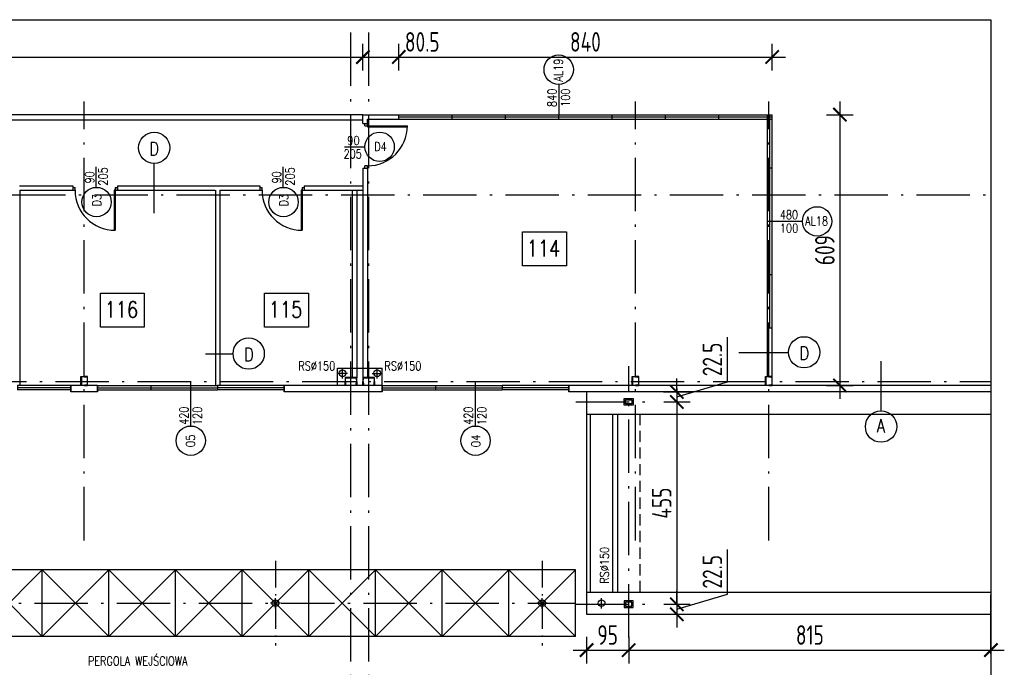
# Model space of a CAD drawing. Extents: x 153948 to 285449, y -89387 to -60195.
# Tile 22 of 101: x 253375 to 255590, y -88608 to -87152. Entities that reach past the tile are written whole.
import ezdxf
from ezdxf.enums import TextEntityAlignment as Align

# ---------------------------------------------------------------- set-up
doc = ezdxf.new("R2010")
doc.units = 0
doc.header["$LTSCALE"] = 100
doc.header["$MEASUREMENT"] = 0
doc.header["$PDMODE"] = 1
doc.linetypes.add('ACAD_ISO10W100', pattern=[18.5, 12, -3, 0.5, -3])
doc.linetypes.add('DASHED2', pattern=[0.375, 0.25, -0.125])
doc.layers.get('0').update_dxf_attribs({"linetype": 'CONTINUOUS'})
doc.layers.get('DEFPOINTS').update_dxf_attribs({"linetype": 'CONTINUOUS'})
for name, color, linetype in [('1', 2, 'CONTINUOUS'), ('ALUMINIUM', 5, 'CONTINUOUS'), ('DRZWI', 5, 'CONTINUOUS'), ('K-STA', 2, 'CONTINUOUS'), ('NADPROŻA', 8, 'DASHED2'), ('OBRYS', 8, 'CONTINUOUS'), ('OKNA', 5, 'CONTINUOUS'), ('OPIS-POM', 2, 'CONTINUOUS'), ('OSIE', 8, 'ACAD_ISO10W100'), ('PANELE', 3, 'CONTINUOUS'), ('R-----OP', 2, 'CONTINUOUS'), ('RYNNY', 2, 'CONTINUOUS'), ('SCIANY-GK', 11, 'CONTINUOUS'), ('WIDOK', 11, 'CONTINUOUS'), ('WYMIARY', 1, 'CONTINUOUS')]:
    doc.layers.add(name, color=color, linetype=linetype)
doc.styles.add('DYBY-NORMALNY-0-8-N', font='ROMANS.SHX', dxfattribs={"width": 0.8})
doc.styles.add('STYLE2', font='isocp.shx', dxfattribs={"width": 0.8})
doc.dimstyles.new('KRESKI_100', dxfattribs={"dimscale": 20, "dimtxt": 2.2, "dimasz": 1.5, "dimexe": 1.5, "dimexo": 1.5, "dimgap": 0.6, "dimtad": 1, "dimdec": 1, "dimrnd": 0.5, "dimdsep": 46, "dimtxsty": 'STYLE2', "dimblk1": 'ARCHTICK', "dimblk2": 'ARCHTICK', "dimsah": 1, "dimcen": 2.5, "dimdle": 1.5, "dimclrd": 10, "dimclre": 10, "dimclrt": 15, "dimadec": 0, "dimazin": 0, "dimtfac": 1, "dimtdec": 1, "dimtmove": 1, "dimatfit": 3, "dimldrblk": 'ARCHTICK', "dimfxl": 1.5, "dimfxlon": 1, "dimtolj": 1, "dimtzin": 0, "dimarcsym": 0})

# ---------------------------------------------------------------- blocks, each defined once
blk = doc.blocks.new('SC200X2')
at = {"layer": '1'}
for points in [[(-10, 7.5), (-10, 0), (-9.7, 0, 0.391021), (-9.1, 0.6), (-8.7, 5.6, -0.391021), (-7.6, 6.6), (7.6, 6.6, -0.391021), (8.7, 5.6), (9.1, 0.6, 0.391021), (9.7, 0), (10, 0), (10, 7.5)], [(-10, -7.5), (-10, 0), (-9.7, 0, -0.391021), (-9.1, -0.6), (-8.7, -5.6, 0.391021), (-7.6, -6.6), (7.6, -6.6, 0.391021), (8.7, -5.6), (9.1, -0.6, -0.391021), (9.7, 0), (10, 0), (10, -7.5)]]:
    blk.add_lwpolyline(points, format="xyb", close=True, dxfattribs=at)
blk = doc.blocks.new('SC260X2')
at = {"layer": '1'}
for points in [[(-13, 9), (-13, 0), (-12.4, 0), (-12.1, 7, -0.401015), (-11.1, 7.9), (11.1, 7.9, -0.401015), (12.1, 7), (12.4, 0), (13, 0), (13, 9)], [(-13, -9), (-13, 0), (-12.4, 0), (-12.1, -7, 0.401015), (-11.1, -7.9), (11.1, -7.9, 0.401015), (12.1, -7), (12.4, 0), (13, 0), (13, -9)]]:
    blk.add_lwpolyline(points, format="xyb", close=True, dxfattribs=at)
blk = doc.blocks.new('O120')
at = {"layer": 'OKNA', "ltscale": 0.1}
for p, q in [((0, 10), (120, 10)), ((0, 10), (0, 0)), ((0, 5), (120, 5)), ((0, 0), (120, 0)), ((120, 10), (120, 0))]:
    blk.add_line(p, q, dxfattribs=at)
blk = doc.blocks.new('O150')
at = {"layer": 'OKNA', "ltscale": 0.1}
for p, q in [((0, 0), (150, 0)), ((0, 0), (0, -10)), ((150, 0), (150, -10)), ((0, -5), (150, -5)), ((0, -10), (150, -10))]:
    blk.add_line(p, q, dxfattribs=at)
blk = doc.blocks.new('D100')
at = {"layer": 'ALUMINIUM'}
for p, q in [((0, 0), (0, -6)), ((0, 0), (5, 0)), ((5, -6), (5, 0)), ((95, 0), (100, 0)), ((95, 0), (95, -6)), ((100, 0), (100, -6)), ((0, -6), (5, -6)), ((93, -6), (93, -95.9)), ((95, -6), (93, -6)), ((95, -6), (95, -96)), ((95, -6), (100, -6))]:
    blk.add_line(p, q, dxfattribs=at)
blk.add_arc((95, -6), 90, 180, 270, dxfattribs=at)
blk = doc.blocks.new('_ARCHTICK')
at = {"color": 0, "linetype": 'ByBlock', "const_width": 0.15}
blk.add_lwpolyline([(-0.5, -0.5), (0.5, 0.5)], dxfattribs=at)
blk = doc.blocks.new('*D310')
at = {"layer": 'DEFPOINTS', "color": 0, "ltscale": 0.1, "transparency": 16777216}
for p in [(248692.9, -87989.2), (255560.4, -88489.2), (255560.4, -88935.2)]:
    blk.add_point(p, dxfattribs=at)
at = {"layer": 'WYMIARY', "color": 10, "lineweight": -2, "ltscale": 0.1, "transparency": 16777216}
for p, q in [((248692.9, -88905.2), (248692.9, -88965.2)), ((255560.4, -88905.2), (255560.4, -88965.2)), ((248662.9, -88935.2), (255590.4, -88935.2))]:
    blk.add_line(p, q, dxfattribs=at)
at = {"layer": 'WYMIARY', "color": 10, "lineweight": -2, "ltscale": 0.1, "transparency": 16777216, "xscale": 30, "yscale": 30, "zscale": 30, "rotation": 180}
blk.add_blockref('_ARCHTICK', (248692.9, -88935.2), dxfattribs=at)
at = {"layer": 'WYMIARY', "color": 10, "lineweight": -2, "ltscale": 0.1, "transparency": 16777216, "xscale": 30, "yscale": 30, "zscale": 30}
blk.add_blockref('_ARCHTICK', (255560.4, -88935.2), dxfattribs=at)
at = {"layer": 'WYMIARY', "color": 15, "ltscale": 0.1, "transparency": 16777216, "insert": (252126.7, -88901.2), "char_height": 44, "attachment_point": 5, "style": 'STYLE2'}
blk.add_mtext('\\A1;6867.5', dxfattribs=at)
blk = doc.blocks.new('*D327')
at = {"layer": 'DEFPOINTS', "color": 0, "ltscale": 0.1, "transparency": 16777216}
for p in [(253520.4, -88242.9), (254120.4, -88615.2), (254120.4, -88695.2)]:
    blk.add_point(p, dxfattribs=at)
at = {"layer": 'WYMIARY', "color": 10, "lineweight": -2, "ltscale": 0.1, "transparency": 16777216}
for p, q in [((253520.4, -88665.2), (253520.4, -88725.2)), ((254120.4, -88665.2), (254120.4, -88725.2)), ((253490.4, -88695.2), (254150.4, -88695.2))]:
    blk.add_line(p, q, dxfattribs=at)
at = {"layer": 'WYMIARY', "color": 10, "lineweight": -2, "ltscale": 0.1, "transparency": 16777216, "xscale": 30, "yscale": 30, "zscale": 30, "rotation": 180}
blk.add_blockref('_ARCHTICK', (253520.4, -88695.2), dxfattribs=at)
at = {"layer": 'WYMIARY', "color": 10, "lineweight": -2, "ltscale": 0.1, "transparency": 16777216, "xscale": 30, "yscale": 30, "zscale": 30}
blk.add_blockref('_ARCHTICK', (254120.4, -88695.2), dxfattribs=at)
at = {"layer": 'WYMIARY', "color": 15, "ltscale": 0.1, "transparency": 16777216, "insert": (253820.4, -88661.2), "char_height": 44, "attachment_point": 5, "style": 'STYLE2'}
blk.add_mtext('\\A1;600', dxfattribs=at)
blk = doc.blocks.new('*D331')
at = {"layer": 'DEFPOINTS', "color": 0, "ltscale": 0.1, "transparency": 16777216}
for p in [(255060.4, -88242.9), (255560.4, -88404.2), (255560.4, -88695.2)]:
    blk.add_point(p, dxfattribs=at)
at = {"layer": 'WYMIARY', "color": 10, "lineweight": -2, "ltscale": 0.1, "transparency": 16777216}
for p, q in [((255060.4, -88665.2), (255060.4, -88725.2)), ((255560.4, -88665.2), (255560.4, -88725.2)), ((255030.4, -88695.2), (255590.4, -88695.2))]:
    blk.add_line(p, q, dxfattribs=at)
at = {"layer": 'WYMIARY', "color": 10, "lineweight": -2, "ltscale": 0.1, "transparency": 16777216, "xscale": 30, "yscale": 30, "zscale": 30, "rotation": 180}
blk.add_blockref('_ARCHTICK', (255060.4, -88695.2), dxfattribs=at)
at = {"layer": 'WYMIARY', "color": 10, "lineweight": -2, "ltscale": 0.1, "transparency": 16777216, "xscale": 30, "yscale": 30, "zscale": 30}
blk.add_blockref('_ARCHTICK', (255560.4, -88695.2), dxfattribs=at)
at = {"layer": 'WYMIARY', "color": 15, "ltscale": 0.1, "transparency": 16777216, "insert": (255310.4, -88661.2), "char_height": 44, "attachment_point": 5, "style": 'STYLE2'}
blk.add_mtext('\\A1;500', dxfattribs=at)
blk = doc.blocks.new('*D360')
at = {"layer": 'DEFPOINTS', "color": 0, "ltscale": 0.1, "transparency": 16777216}
for p in [(254147.4, -87236), (249325.3, -87365.7), (254147.4, -87365.7)]:
    blk.add_point(p, dxfattribs=at)
at = {"layer": 'WYMIARY', "color": 10, "lineweight": -2, "ltscale": 0.1, "transparency": 16777216}
for p, q in [((249325.3, -87266), (249325.3, -87206)), ((254147.4, -87266), (254147.4, -87206)), ((249295.3, -87236), (254177.4, -87236))]:
    blk.add_line(p, q, dxfattribs=at)
at = {"layer": 'WYMIARY', "color": 10, "lineweight": -2, "ltscale": 0.1, "transparency": 16777216, "xscale": 30, "yscale": 30, "zscale": 30, "rotation": 180}
blk.add_blockref('_ARCHTICK', (249325.3, -87236), dxfattribs=at)
at = {"layer": 'WYMIARY', "color": 10, "lineweight": -2, "ltscale": 0.1, "transparency": 16777216, "xscale": 30, "yscale": 30, "zscale": 30}
blk.add_blockref('_ARCHTICK', (254147.4, -87236), dxfattribs=at)
at = {"layer": 'WYMIARY', "color": 15, "ltscale": 0.1, "transparency": 16777216, "insert": (251736.3, -87202), "char_height": 44, "attachment_point": 5, "style": 'STYLE2'}
blk.add_mtext('\\A1;4822', dxfattribs=at)
blk = doc.blocks.new('*D361')
at = {"layer": 'DEFPOINTS', "color": 0, "ltscale": 0.1, "transparency": 16777216}
for p in [(254227.9, -87236), (254147.4, -87365.7), (254227.9, -87365.7)]:
    blk.add_point(p, dxfattribs=at)
at = {"layer": 'WYMIARY', "color": 10, "lineweight": -2, "ltscale": 0.1, "transparency": 16777216}
for p, q in [((254147.4, -87266), (254147.4, -87206)), ((254227.9, -87266), (254227.9, -87206)), ((254117.4, -87236), (254257.9, -87236))]:
    blk.add_line(p, q, dxfattribs=at)
at = {"layer": 'WYMIARY', "color": 10, "lineweight": -2, "ltscale": 0.1, "transparency": 16777216, "xscale": 30, "yscale": 30, "zscale": 30, "rotation": 180}
blk.add_blockref('_ARCHTICK', (254147.4, -87236), dxfattribs=at)
at = {"layer": 'WYMIARY', "color": 10, "lineweight": -2, "ltscale": 0.1, "transparency": 16777216, "xscale": 30, "yscale": 30, "zscale": 30}
blk.add_blockref('_ARCHTICK', (254227.9, -87236), dxfattribs=at)
at = {"layer": 'WYMIARY', "color": 15, "ltscale": 0.1, "transparency": 16777216, "insert": (254280.8, -87202), "char_height": 44, "attachment_point": 5, "style": 'STYLE2'}
blk.add_mtext('\\A1;80.5', dxfattribs=at)
blk = doc.blocks.new('*D362')
at = {"layer": 'DEFPOINTS', "color": 0, "ltscale": 0.1, "transparency": 16777216}
for p in [(255067.9, -87236), (254227.9, -87365.7), (255067.9, -87365.7)]:
    blk.add_point(p, dxfattribs=at)
at = {"layer": 'WYMIARY', "color": 10, "lineweight": -2, "ltscale": 0.1, "transparency": 16777216}
for p, q in [((254227.9, -87266), (254227.9, -87206)), ((255067.9, -87266), (255067.9, -87206)), ((254197.9, -87236), (255097.9, -87236))]:
    blk.add_line(p, q, dxfattribs=at)
at = {"layer": 'WYMIARY', "color": 10, "lineweight": -2, "ltscale": 0.1, "transparency": 16777216, "xscale": 30, "yscale": 30, "zscale": 30, "rotation": 180}
blk.add_blockref('_ARCHTICK', (254227.9, -87236), dxfattribs=at)
at = {"layer": 'WYMIARY', "color": 10, "lineweight": -2, "ltscale": 0.1, "transparency": 16777216, "xscale": 30, "yscale": 30, "zscale": 30}
blk.add_blockref('_ARCHTICK', (255067.9, -87236), dxfattribs=at)
at = {"layer": 'WYMIARY', "color": 15, "ltscale": 0.1, "transparency": 16777216, "insert": (254647.9, -87202), "char_height": 44, "attachment_point": 5, "style": 'STYLE2'}
blk.add_mtext('\\A1;840', dxfattribs=at)
blk = doc.blocks.new('*D364')
at = {"layer": 'DEFPOINTS', "color": 0, "ltscale": 0.1, "transparency": 16777216}
for p in [(255067.9, -87365.7), (255067.9, -87974.7), (255220.6, -87974.7)]:
    blk.add_point(p, dxfattribs=at)
at = {"layer": 'WYMIARY', "color": 10, "lineweight": -2, "ltscale": 0.1, "transparency": 16777216}
for p, q in [((255220.6, -87335.7), (255220.6, -88004.7)), ((255190.6, -87365.7), (255250.6, -87365.7)), ((255190.6, -87974.7), (255250.6, -87974.7))]:
    blk.add_line(p, q, dxfattribs=at)
at = {"layer": 'WYMIARY', "color": 10, "lineweight": -2, "ltscale": 0.1, "transparency": 16777216, "xscale": 30, "yscale": 30, "zscale": 30}
for p, rotation in [((255220.6, -87365.7), 90), ((255220.6, -87974.7), 270)]:
    blk.add_blockref('_ARCHTICK', p, dxfattribs=dict(at, rotation=rotation))
at = {"layer": 'WYMIARY', "color": 15, "ltscale": 0.1, "transparency": 16777216, "insert": (255186.6, -87670.2), "char_height": 44, "attachment_point": 5, "rotation": 90, "style": 'STYLE2'}
blk.add_mtext('\\A1;609', dxfattribs=at)
blk = doc.blocks.new('*D384')
at = {"layer": 'DEFPOINTS', "color": 0, "ltscale": 0.1, "transparency": 16777216}
for p in [(254745.4, -87989.2), (254794.3, -88011.7), (254853.5, -88011.7)]:
    blk.add_point(p, dxfattribs=at)
at = {"layer": 'WYMIARY', "color": 10, "lineweight": -2, "ltscale": 0.1, "transparency": 16777216}
for p, q in [((254967.5, -87966.2), (254967.5, -87865.9)), ((254853.5, -87989.2), (254853.5, -87959.2)), ((254853.5, -88000.4), (254967.5, -87966.2)), ((254823.5, -87989.2), (254883.5, -87989.2)), ((254853.5, -87989.2), (254853.5, -88011.7)), ((254853.5, -87989.2), (254853.5, -88011.7)), ((254824.3, -88011.7), (254883.5, -88011.7)), ((254853.5, -88011.7), (254853.5, -88041.7))]:
    blk.add_line(p, q, dxfattribs=at)
at = {"layer": 'WYMIARY', "color": 10, "lineweight": -2, "ltscale": 0.1, "transparency": 16777216, "xscale": 30, "yscale": 30, "zscale": 30}
for p, rotation in [((254853.5, -87989.2), 270), ((254853.5, -88011.7), 90)]:
    blk.add_blockref('_ARCHTICK', p, dxfattribs=dict(at, rotation=rotation))
at = {"layer": 'WYMIARY', "color": 15, "ltscale": 0.1, "transparency": 16777216, "insert": (254933.5, -87916.1), "char_height": 44, "attachment_point": 5, "rotation": 90, "style": 'STYLE2'}
blk.add_mtext('\\A1;22.5', dxfattribs=at)
blk = doc.blocks.new('*D385')
at = {"layer": 'DEFPOINTS', "color": 0, "ltscale": 0.1, "transparency": 16777216}
for p in [(254794.3, -88011.7), (254794.3, -88466.7), (254853.5, -88466.7)]:
    blk.add_point(p, dxfattribs=at)
at = {"layer": 'WYMIARY', "color": 10, "lineweight": -2, "ltscale": 0.1, "transparency": 16777216}
for p, q in [((254853.5, -87981.7), (254853.5, -88496.7)), ((254824.3, -88011.7), (254883.5, -88011.7)), ((254824.3, -88466.7), (254883.5, -88466.7))]:
    blk.add_line(p, q, dxfattribs=at)
at = {"layer": 'WYMIARY', "color": 10, "lineweight": -2, "ltscale": 0.1, "transparency": 16777216, "xscale": 30, "yscale": 30, "zscale": 30}
for p, rotation in [((254853.5, -88011.7), 90), ((254853.5, -88466.7), 270)]:
    blk.add_blockref('_ARCHTICK', p, dxfattribs=dict(at, rotation=rotation))
at = {"layer": 'WYMIARY', "color": 15, "ltscale": 0.1, "transparency": 16777216, "insert": (254819.5, -88239.2), "char_height": 44, "attachment_point": 5, "rotation": 90, "style": 'STYLE2'}
blk.add_mtext('\\A1;455', dxfattribs=at)
blk = doc.blocks.new('*D386')
at = {"layer": 'DEFPOINTS', "color": 0, "ltscale": 0.1, "transparency": 16777216}
for p in [(254794.3, -88466.7), (254745.4, -88489.2), (254853.5, -88489.2)]:
    blk.add_point(p, dxfattribs=at)
at = {"layer": 'WYMIARY', "color": 10, "lineweight": -2, "ltscale": 0.1, "transparency": 16777216}
for p, q in [((254967.5, -88443.7), (254967.5, -88343.4)), ((254853.5, -88466.7), (254853.5, -88436.7)), ((254853.5, -88477.9), (254967.5, -88443.7)), ((254824.3, -88466.7), (254883.5, -88466.7)), ((254853.5, -88466.7), (254853.5, -88489.2)), ((254853.5, -88466.7), (254853.5, -88489.2)), ((254823.5, -88489.2), (254883.5, -88489.2)), ((254853.5, -88489.2), (254853.5, -88519.2))]:
    blk.add_line(p, q, dxfattribs=at)
at = {"layer": 'WYMIARY', "color": 10, "lineweight": -2, "ltscale": 0.1, "transparency": 16777216, "xscale": 30, "yscale": 30, "zscale": 30}
for p, rotation in [((254853.5, -88466.7), 270), ((254853.5, -88489.2), 90)]:
    blk.add_blockref('_ARCHTICK', p, dxfattribs=dict(at, rotation=rotation))
at = {"layer": 'WYMIARY', "color": 15, "ltscale": 0.1, "transparency": 16777216, "insert": (254933.5, -88393.6), "char_height": 44, "attachment_point": 5, "rotation": 90, "style": 'STYLE2'}
blk.add_mtext('\\A1;22.5', dxfattribs=at)
blk = doc.blocks.new('*D387')
at = {"layer": 'DEFPOINTS', "color": 0, "ltscale": 0.1, "transparency": 16777216}
for p in [(254650.4, -88489.2), (254745.4, -88489.2), (254745.4, -88569.7)]:
    blk.add_point(p, dxfattribs=at)
at = {"layer": 'WYMIARY', "color": 10, "lineweight": -2, "ltscale": 0.1, "transparency": 16777216}
for p, q in [((254650.4, -88539.7), (254650.4, -88599.7)), ((254745.4, -88539.7), (254745.4, -88599.7)), ((254620.4, -88569.7), (254775.4, -88569.7))]:
    blk.add_line(p, q, dxfattribs=at)
at = {"layer": 'WYMIARY', "color": 10, "lineweight": -2, "ltscale": 0.1, "transparency": 16777216, "xscale": 30, "yscale": 30, "zscale": 30, "rotation": 180}
blk.add_blockref('_ARCHTICK', (254650.4, -88569.7), dxfattribs=at)
at = {"layer": 'WYMIARY', "color": 10, "lineweight": -2, "ltscale": 0.1, "transparency": 16777216, "xscale": 30, "yscale": 30, "zscale": 30}
blk.add_blockref('_ARCHTICK', (254745.4, -88569.7), dxfattribs=at)
at = {"layer": 'WYMIARY', "color": 15, "ltscale": 0.1, "transparency": 16777216, "insert": (254697.9, -88535.7), "char_height": 44, "attachment_point": 5, "style": 'STYLE2'}
blk.add_mtext('\\A1;95', dxfattribs=at)
blk = doc.blocks.new('*D388')
at = {"layer": 'DEFPOINTS', "color": 0, "ltscale": 0.1, "transparency": 16777216}
for p in [(254745.4, -88489.2), (255560.4, -88489.2), (255560.4, -88569.7)]:
    blk.add_point(p, dxfattribs=at)
at = {"layer": 'WYMIARY', "color": 10, "lineweight": -2, "ltscale": 0.1, "transparency": 16777216}
for p, q in [((254745.4, -88539.7), (254745.4, -88599.7)), ((255560.4, -88539.7), (255560.4, -88599.7)), ((254715.4, -88569.7), (255590.4, -88569.7))]:
    blk.add_line(p, q, dxfattribs=at)
at = {"layer": 'WYMIARY', "color": 10, "lineweight": -2, "ltscale": 0.1, "transparency": 16777216, "xscale": 30, "yscale": 30, "zscale": 30, "rotation": 180}
blk.add_blockref('_ARCHTICK', (254745.4, -88569.7), dxfattribs=at)
at = {"layer": 'WYMIARY', "color": 10, "lineweight": -2, "ltscale": 0.1, "transparency": 16777216, "xscale": 30, "yscale": 30, "zscale": 30}
blk.add_blockref('_ARCHTICK', (255560.4, -88569.7), dxfattribs=at)
at = {"layer": 'WYMIARY', "color": 15, "ltscale": 0.1, "transparency": 16777216, "insert": (255152.9, -88535.7), "char_height": 44, "attachment_point": 5, "style": 'STYLE2'}
blk.add_mtext('\\A1;815', dxfattribs=at)

msp = doc.modelspace()

# ---------------------------------------------------------------- linework, layer by layer
at = {"layer": 'ALUMINIUM', "ltscale": 0.1}
for p, q in [((254227.9, -87375.66), (254227.9, -87365.66)), ((254227.9, -87365.66), (254347.9, -87365.66)), ((254227.9, -87375.66), (254227.9, -87365.66)), ((254227.9, -87370.66), (254347.9, -87370.66)), ((254347.9, -87375.66), (254347.9, -87365.66)), ((254347.9, -87365.66), (254587.9, -87365.66)), ((254347.9, -87370.66), (254587.9, -87370.66)), ((254467.9, -87375.66), (254467.9, -87365.66)), ((254587.9, -87375.66), (254587.9, -87365.66)), ((254587.9, -87365.66), (254827.9, -87365.66)), ((254587.9, -87370.66), (254827.9, -87370.66)), ((254707.9, -87375.66), (254707.9, -87365.66)), ((254827.9, -87365.66), (255067.9, -87365.66)), ((254827.9, -87375.66), (254827.9, -87365.66)), ((254827.9, -87370.66), (255067.9, -87370.66)), ((254947.9, -87375.66), (254947.9, -87365.66)), ((255057.9, -87605.66), (255057.9, -87365.66)), ((255062.9, -87605.66), (255062.9, -87365.66)), ((255067.9, -87605.65), (255067.9, -87365.66)), ((254227.91, -87375.66), (254347.9, -87375.66)), ((254347.91, -87375.66), (254587.9, -87375.66)), ((254587.91, -87375.66), (254827.9, -87375.66)), ((254827.91, -87375.66), (255067.9, -87375.66)), ((255067.9, -87485.66), (255057.9, -87485.66)), ((255067.9, -87605.66), (255057.9, -87605.66)), ((255057.9, -87845.66), (255057.9, -87605.66)), ((255062.9, -87845.66), (255062.9, -87605.66)), ((255067.9, -87845.65), (255067.9, -87605.66)), ((255067.9, -87725.66), (255057.9, -87725.66)), ((255067.9, -87845.66), (255057.9, -87845.66)), ((255560.4, -88474.16), (255560.4, -88484.16)), ((255560.4, -88474.16), (255560.4, -88484.16)), ((255560.4, -88474.16), (255560.4, -88484.16)), ((255560.4, -88474.16), (255560.4, -88484.16)), ((255560.4, -88474.16), (255560.4, -88484.16)), ((255560.4, -88474.16), (255560.4, -88484.16)), ((255560.4, -88474.16), (255560.4, -88484.16)), ((255560.4, -88474.16), (255560.4, -88484.16)), ((255560.4, -88474.16), (255560.4, -88484.16)), ((255560.4, -88474.16), (255560.4, -88484.16)), ((255560.4, -88474.16), (255560.4, -88484.16)), ((255560.4, -88474.16), (255560.4, -88484.16)), ((255560.4, -88474.16), (255560.4, -88484.16)), ((255560.4, -88474.16), (255560.4, -88484.16)), ((255560.4, -88474.16), (255560.4, -88484.16)), ((255560.4, -88474.16), (255560.4, -88484.16)), ((255560.4, -88474.16), (255560.4, -88484.16)), ((255560.4, -88474.16), (255560.4, -88484.16)), ((255560.4, -88474.16), (255560.4, -88484.16)), ((255560.4, -88474.16), (255560.4, -88484.16)), ((255560.4, -88474.16), (255560.4, -88484.16)), ((255560.4, -88474.16), (255560.4, -88484.16)), ((255560.4, -88474.16), (255560.4, -88484.16)), ((255560.4, -88474.16), (255560.4, -88484.16)), ((255560.4, -88474.16), (255560.4, -88484.16)), ((255560.4, -88474.16), (255560.4, -88484.16))]:
    msp.add_line(p, q, dxfattribs=at)
at = {"layer": 'K-STA'}
for p, q in [((254147.4, -87365.66), (249325.29, -87365.66)), ((254147.4, -87377.66), (249325.29, -87377.66))]:
    msp.add_line(p, q, dxfattribs=at)
at = {"layer": 'K-STA', "color": 3, "ltscale": 0.1}
for p, q in [((253425.4, -88539.16), (253275.4, -88389.16)), ((253425.4, -88389.16), (253275.4, -88389.16)), ((253425.4, -88389.16), (253275.4, -88539.16)), ((253575.4, -88389.16), (253425.4, -88389.16)), ((253575.4, -88389.16), (253425.4, -88539.16)), ((253575.4, -88539.16), (253425.4, -88389.16)), ((253425.4, -88539.16), (253425.4, -88389.16)), ((253425.4, -88539.16), (253425.4, -88389.16)), ((253575.4, -88539.16), (253575.4, -88389.16)), ((253725.4, -88539.16), (253575.4, -88389.16)), ((253725.4, -88389.16), (253575.4, -88389.16)), ((253725.4, -88389.16), (253575.4, -88539.16)), ((253875.4, -88389.16), (253725.4, -88539.16)), ((253875.4, -88389.16), (253725.4, -88389.16)), ((253875.4, -88539.16), (253725.4, -88389.16)), ((253725.4, -88539.16), (253725.4, -88389.16)), ((253875.4, -88539.16), (253875.4, -88389.16)), ((253875.4, -88539.16), (253875.4, -88389.16)), ((254025.4, -88539.16), (253875.4, -88389.16)), ((254025.4, -88389.16), (253875.4, -88389.16)), ((254025.4, -88389.16), (253875.4, -88539.16)), ((254025.4, -88539.16), (254025.4, -88389.16)), ((254175.4, -88539.16), (254025.4, -88389.16)), ((254175.4, -88389.16), (254025.4, -88539.16)), ((254175.4, -88389.16), (254025.4, -88389.16)), ((254025.4, -88539.16), (254025.4, -88389.16)), ((254325.4, -88389.16), (254175.4, -88539.16)), ((254325.4, -88389.16), (254175.4, -88389.16)), ((254325.4, -88539.16), (254175.4, -88389.16)), ((254175.4, -88539.16), (254175.4, -88389.16)), ((254325.4, -88539.16), (254325.4, -88389.16)), ((254475.4, -88539.16), (254325.4, -88389.16)), ((254475.4, -88389.16), (254325.4, -88389.16)), ((254475.4, -88389.16), (254325.4, -88539.16)), ((254625.4, -88389.16), (254475.4, -88539.16)), ((254625.4, -88389.16), (254475.4, -88389.16)), ((254625.4, -88539.16), (254475.4, -88389.16)), ((254475.4, -88539.16), (254475.4, -88389.16)), ((254475.4, -88539.16), (254475.4, -88389.16)), ((254625.4, -88539.16), (254625.4, -88389.16)), ((253425.4, -88539.16), (253275.4, -88539.16)), ((253575.4, -88539.16), (253425.4, -88539.16)), ((253725.4, -88539.16), (253575.4, -88539.16)), ((253875.4, -88539.16), (253725.4, -88539.16)), ((254025.4, -88539.16), (253875.4, -88539.16)), ((254175.4, -88539.16), (254025.4, -88539.16)), ((254325.4, -88539.16), (254175.4, -88539.16)), ((254475.4, -88539.16), (254325.4, -88539.16)), ((254625.4, -88539.16), (254475.4, -88539.16))]:
    msp.add_line(p, q, dxfattribs=at)
at = {"layer": 'K-STA'}
for points in [[(254735.4, -88004.16), (254755.4, -88004.16), (254755.4, -88019.16), (254735.4, -88019.16)], [(254738.4, -88007.16), (254752.4, -88007.16), (254752.4, -88016.16), (254738.4, -88016.16)], [(254735.4, -88474.16), (254755.4, -88474.16), (254755.4, -88459.16), (254735.4, -88459.16)], [(254738.4, -88471.16), (254752.4, -88471.16), (254752.4, -88462.16), (254738.4, -88462.16)]]:
    msp.add_lwpolyline(points, close=True, dxfattribs=at)
at = {"layer": 'K-STA', "ltscale": 0.1}
for centre in [(253950.4, -88464.16), (254550.4, -88464.16)]:
    msp.add_circle(centre, 7.5, dxfattribs=at)
at = {"layer": 'NADPROŻA'}
msp.add_line((254770.4, -88039.16), (254770.4, -88439.16), dxfattribs=at)
at = {"layer": 'OBRYS', "ltscale": 0.5}
msp.add_lwpolyline([(247093.47, -87152.09), (255560.4, -87152.09), (255560.4, -89386.83), (247093.47, -89386.83)], close=True, dxfattribs=at)
at = {"layer": 'OPIS-POM'}
for points in [[(254506.32, -87629.31), (254604.99, -87629.31), (254604.99, -87705.63), (254506.32, -87705.63)], [(253556.68, -87767.03), (253655.35, -87767.03), (253655.35, -87843.35), (253556.68, -87843.35)], [(253926.07, -87767.03), (254024.74, -87767.03), (254024.74, -87843.35), (253926.07, -87843.35)]]:
    msp.add_lwpolyline(points, close=True, dxfattribs=at)
at = {"layer": 'OSIE', "ltscale": 0.1}
for p, q in [((254120.4, -88965.66), (254120.4, -87152.09)), ((254160.4, -88965.66), (254160.4, -87152.09)), ((253520.4, -88322.89), (253520.4, -87336.08)), ((254760.4, -88322.89), (254760.4, -87336.08)), ((255060.4, -88322.89), (255060.4, -87336.08)), ((248363.17, -87545.66), (255560.4, -87545.66)), ((254112.94, -87947.6), (254090.15, -87947.6)), ((254101.54, -87959), (254101.54, -87936.21)), ((254167.87, -87947.6), (254190.66, -87947.6)), ((254179.26, -87959), (254179.26, -87936.21)), ((254745.4, -88541.32), (254745.4, -87931.01)), ((247720.4, -87965.66), (255560.4, -87965.66)), ((254626.34, -88011.66), (254794.33, -88011.66)), ((253950.4, -88475.92), (253950.4, -88453.13)), ((254550.4, -88475.92), (254550.4, -88453.13)), ((254684.35, -88475.92), (254684.35, -88453.13)), ((252483.42, -88464.16), (254625.4, -88464.16)), ((253961.8, -88464.16), (253939.01, -88464.16)), ((254561.8, -88464.16), (254539.01, -88464.16)), ((254626.34, -88466.66), (254794.33, -88466.66))]:
    msp.add_line(p, q, dxfattribs=at)
at = {"layer": 'OSIE', "ltscale": 0.05}
for p, q in [((253950.4, -88369.16), (253950.4, -88559.16)), ((254550.4, -88369.16), (254550.4, -88559.16))]:
    msp.add_line(p, q, dxfattribs=at)
at = {"layer": 'PANELE', "ltscale": 0.1}
for p, q in [((253490.4, -87989.16), (253490.4, -87974.66)), ((253490.4, -87974.66), (253490.4, -87989.16)), ((253550.4, -87974.66), (253550.4, -87989.16)), ((253550.4, -87989.16), (253550.4, -87974.66)), ((253970.4, -87989.16), (253970.4, -87974.66)), ((253970.4, -87974.66), (253970.4, -87989.16)), ((254190.4, -87989.16), (254190.4, -87974.66)), ((254190.4, -87974.66), (254190.4, -87989.16)), ((254610.4, -87974.66), (254610.4, -87989.16)), ((254610.4, -87989.16), (254610.4, -87974.66))]:
    msp.add_line(p, q, dxfattribs=at)
at = {"layer": 'PANELE', "ltscale": 0.5}
for p, q in [((253550.4, -87974.66), (253490.4, -87974.66)), ((253550.4, -87989.16), (253490.4, -87989.16)), ((254190.4, -87974.66), (253970.4, -87974.66)), ((254190.4, -87989.16), (253970.4, -87989.16)), ((255560.4, -87974.66), (254610.4, -87974.66)), ((255560.4, -87989.16), (254610.4, -87989.16))]:
    msp.add_line(p, q, dxfattribs=at)
at = {"layer": 'R-----OP'}
for p, q in [((253677.43, -87586.99), (253677.43, -87475.25)), ((253793.04, -87903.32), (253855.12, -87903.32)), ((254993, -87900.48), (255104.74, -87900.48)), ((255312.71, -87920.25), (255312.71, -88031.99))]:
    msp.add_line(p, q, dxfattribs=at)
for points in [[(254587.9, -87298.58), (254587.9, -87365.66)], [(254152.5, -87438.43), (254105.65, -87438.43)], [(253547.49, -87529.66), (253547.49, -87482.81)], [(253968.15, -87529.66), (253968.15, -87482.81)], [(255134.98, -87605.66), (255067.9, -87605.66)], [(253760.4, -88066.32), (253760.4, -87964.66)], [(254400.41, -88066.32), (254400.41, -87964.66)]]:
    msp.add_lwpolyline(points, dxfattribs=at)
at = {"layer": 'R-----OP', "color": 2}
msp.add_lwpolyline([(255560.4, -88578.35), (255560.4, -88445.75)], dxfattribs=at)
at = {"layer": 'R-----OP'}
for centre, radius in [((254587.78, -87264.43), 33), ((253677.82, -87440.07), 35.19), ((254184.94, -87437.95), 33), ((253547.97, -87562.09), 33), ((253968.63, -87562.09), 33), ((255169.13, -87605.54), 33), ((253890.31, -87902.93), 35.19), ((255139.92, -87900.09), 35.19), ((255313.1, -88067.17), 35.19), ((253759.92, -88098.81), 33), ((254400.88, -88098.81), 33)]:
    msp.add_circle(centre, radius, dxfattribs=at)
at = {"layer": 'RYNNY', "ltscale": 0.1}
for centre in [(254101.54, -87947.24), (254179.26, -87947.24), (254684.35, -88464.16)]:
    msp.add_circle(centre, 7.5, dxfattribs=at)
at = {"layer": 'SCIANY-GK', "ltscale": 0.1}
for p, q in [((254147.4, -87365.66), (254227.9, -87365.66)), ((254147.41, -87385.66), (254147.4, -87365.66)), ((254147.41, -87385.66), (254157.36, -87385.66)), ((254147.41, -87385.66), (254157.36, -87385.66)), ((254157.36, -87385.66), (254157.36, -87375.66)), ((254157.36, -87375.66), (254227.9, -87375.66)), ((254147.4, -87485.66), (254147.4, -87956.66)), ((254147.4, -87485.66), (254157.4, -87485.66)), ((254157.4, -87485.66), (254157.4, -87956.66)), ((253374.76, -87525.7), (253494.77, -87525.66)), ((253494.77, -87525.66), (253494.77, -87535.66)), ((253594.77, -87525.7), (253594.77, -87535.7)), ((253594.77, -87525.7), (253824.76, -87525.7)), ((253685.43, -87525.66), (253915.43, -87525.66)), ((253915.43, -87525.66), (253915.43, -87535.66)), ((254015.43, -87525.66), (254015.43, -87535.66)), ((254015.43, -87525.66), (254147.4, -87525.66)), ((253375.4, -87535.66), (253494.77, -87535.66)), ((253375.4, -87535.66), (253375.4, -87975.55)), ((253594.77, -87535.7), (253814.81, -87535.7)), ((253815.4, -87535.7), (253815.4, -87975.55)), ((253825.4, -87535.66), (253825.4, -87975.55)), ((253825.4, -87535.66), (253915.43, -87535.66)), ((254015.43, -87535.66), (254147.4, -87535.66)), ((254123.4, -87535.66), (254123.4, -87957.55)), ((254133.4, -87535.66), (254133.4, -87957.55)), ((255057.9, -87954.66), (255057.9, -87845.66)), ((255067.9, -87954.66), (255067.9, -87845.66)), ((254090.4, -87974.66), (254090.4, -87935.66)), ((254090.4, -87935.66), (254190.4, -87935.66)), ((254190.4, -87974.66), (254190.4, -87935.66))]:
    msp.add_line(p, q, dxfattribs=at)
at = {"layer": 'WIDOK'}
for p, q in [((254650.4, -87989.16), (254650.4, -88489.16)), ((254650.4, -88039.16), (255560.4, -88039.16)), ((254658.98, -88039.16), (254658.98, -88439.16)), ((254708.88, -88039.16), (254708.88, -88439.16)), ((254720.4, -88039.16), (254720.4, -88439.16)), ((254650.4, -88439.16), (255560.4, -88439.16)), ((254650.4, -88489.16), (255560.4, -88489.16))]:
    msp.add_line(p, q, dxfattribs=at)

# ---------------------------------------------------------------- block references
at = {"layer": 'DRZWI', "ltscale": 0.12, "rotation": 90}
msp.add_blockref('D100', (254151.4, -87485.68), dxfattribs=at)
at = {"layer": 'DRZWI', "ltscale": 0.12}
for p in [(253494.74, -87529.74), (253915.4, -87529.74)]:
    msp.add_blockref('D100', p, dxfattribs=at)
at = {"layer": 'K-STA', "ltscale": 0.5, "rotation": 270}
for p in [(253520.4, -87964.66), (254760.4, -87964.66), (255060.4, -87964.66)]:
    msp.add_blockref('SC200X2', p, dxfattribs=at)
at = {"layer": 'K-STA', "ltscale": 0.5}
for p in [(254120.4, -87965.66), (254160.4, -87965.66)]:
    msp.add_blockref('SC260X2', p, dxfattribs=at)
at = {"layer": 'OKNA', "ltscale": 0.1, "xscale": -1}
msp.add_blockref('O120', (253490.4, -87984.66), dxfattribs=at)
at = {"layer": 'OKNA', "ltscale": 0.1}
for p in [(253550.4, -87984.66), (254190.41, -87984.66)]:
    msp.add_blockref('O120', p, dxfattribs=at)
at = {"layer": 'OKNA'}
for p in [(253670.4, -87974.66), (254310.41, -87974.66)]:
    msp.add_blockref('O150', p, dxfattribs=at)
at = {"layer": 'OKNA', "xscale": -1}
for p in [(253970.4, -87974.66), (254610.41, -87974.66)]:
    msp.add_blockref('O150', p, dxfattribs=at)

# ---------------------------------------------------------------- texts
at = {"layer": 'OPIS-POM', "style": 'DYBY-NORMALNY-0-8-N', "width": 0.8}
for s, p in [('114', (254553.53, -87666.13)), ('116', (253603.88, -87803.85)), ('115', (253973.27, -87803.85))]:
    msp.add_text(s, height=36.562, dxfattribs=at).set_placement(p, align=Align.MIDDLE)
at = {"layer": 'R-----OP', "color": 2, "style": 'DYBY-NORMALNY-0-8-N', "width": 0.8}
for s, p in [('AL19', (254587.11, -87265.67)), ('D3', (253548.64, -87557.88)), ('D3', (253969.3, -87557.88)), ('O5', (253759.4, -88099.67)), ('O4', (254401.41, -88099.67))]:
    msp.add_text(s, height=20, rotation=90, dxfattribs=at).set_placement(p, align=Align.MIDDLE_CENTER)
for s, p in [('840', (254572.91, -87327.8)), ('100', (254603.12, -87327.4)), ('90', (253532.49, -87506.43)), ('205', (253562.71, -87504.6)), ('90', (253953.15, -87506.43)), ('205', (253983.37, -87504.6)), ('RS%%c150', (254690.74, -88379.05))]:
    msp.add_text(s, height=20, rotation=90, dxfattribs=at).set_placement(p, align=Align.MIDDLE)
for s, p in [('90', (254112.4, -87433.85)), ('205', (254103.73, -87463.96))]:
    msp.add_text(s, height=20, dxfattribs=at).set_placement(p)
at = {"layer": 'R-----OP', "style": 'DYBY-NORMALNY-0-8-N', "width": 0.8}
for s, p in [('D', (253677.42, -87442.18)), ('D', (253890.71, -87905.04)), ('D', (255140.32, -87902.2)), ('A', (255312.69, -88065.06))]:
    msp.add_text(s, height=30, dxfattribs=at).set_placement(p, align=Align.MIDDLE)
at = {"layer": 'R-----OP', "color": 2, "style": 'DYBY-NORMALNY-0-8-N', "width": 0.8}
for s, p in [('D4', (254186.82, -87437.28)), ('AL18', (255167.89, -87604.87))]:
    msp.add_text(s, height=20, dxfattribs=at).set_placement(p, align=Align.MIDDLE_CENTER)
for s, p in [('480', (255105.76, -87590.66)), ('100', (255106.16, -87620.87)), ('RS%%c150', (254043.57, -87930.7)), ('RS%%c150', (254237.24, -87930.7)), ('PERGOLA WEJŚCIOWA', (253640.62, -88590.93))]:
    msp.add_text(s, height=20, dxfattribs=at).set_placement(p, align=Align.MIDDLE)
for s, p in [('420', (253754.67, -88063.07)), ('120', (253784.78, -88063.61)), ('420', (254394.68, -88063.07)), ('120', (254424.78, -88063.61))]:
    msp.add_text(s, height=20, rotation=90, dxfattribs=at).set_placement(p)

# ---------------------------------------------------------------- dimensions: what is measured, and where the dimension line sits
at = {"layer": 'WYMIARY', "ltscale": 0.1}
for base, p1, p2, picture, middle in [((254147.4, -87236), (249325.29, -87365.66), (254147.4, -87365.66), '*D360', (251736.35, -87201.99)), ((255067.9, -87236), (254227.9, -87365.66), (255067.9, -87365.66), '*D362', (254647.9, -87202)), ((255560.4, -88935.15), (248692.9, -87989.16), (255560.4, -88489.16), '*D310', (252126.65, -88901.15)), ((254120.4, -88695.15), (253520.4, -88242.89), (254120.4, -88615.15), '*D327', (253820.4, -88661.15)), ((255560.4, -88695.15), (255060.4, -88242.89), (255560.4, -88404.16), '*D331', (255310.4, -88661.15)), ((254745.4, -88569.67), (254650.4, -88489.16), (254745.4, -88489.16), '*D387', (254697.9, -88535.67)), ((255560.4, -88569.67), (254745.4, -88489.16), (255560.4, -88489.16), '*D388', (255152.9, -88535.67))]:
    dim = msp.add_linear_dim(base=base, p1=p1, p2=p2, dimstyle='KRESKI_100', dxfattribs=at)
    dim.commit()
    dim.dimension.update_dxf_attribs({"geometry": picture, "text_midpoint": middle})
dim = msp.add_linear_dim(base=(254227.9, -87236), p1=(254147.4, -87365.66), p2=(254227.9, -87365.66), dimstyle='KRESKI_100', dxfattribs=at)
dim.commit()
dim.dimension.update_dxf_attribs({"geometry": '*D361', "text_midpoint": (254280.78, -87236), "dimtype": 160})
for base, p1, p2, picture, middle in [((255220.56, -87974.66), (255067.9, -87365.66), (255067.9, -87974.66), '*D364', (255186.56, -87670.16)), ((254853.46, -88011.66), (254745.4, -87989.16), (254794.33, -88011.66), '*D384', (254933.47, -87954.2)), ((254853.46, -88466.66), (254794.33, -88011.66), (254794.33, -88466.66), '*D385', (254819.46, -88239.16)), ((254853.46, -88489.16), (254794.33, -88466.66), (254745.4, -88489.16), '*D386', (254933.47, -88431.7))]:
    dim = msp.add_linear_dim(base=base, p1=p1, p2=p2, angle=90, dimstyle='KRESKI_100', dxfattribs=at)
    dim.commit()
    dim.dimension.update_dxf_attribs({"geometry": picture, "text_midpoint": middle})

doc.saveas('drawing.dxf')
